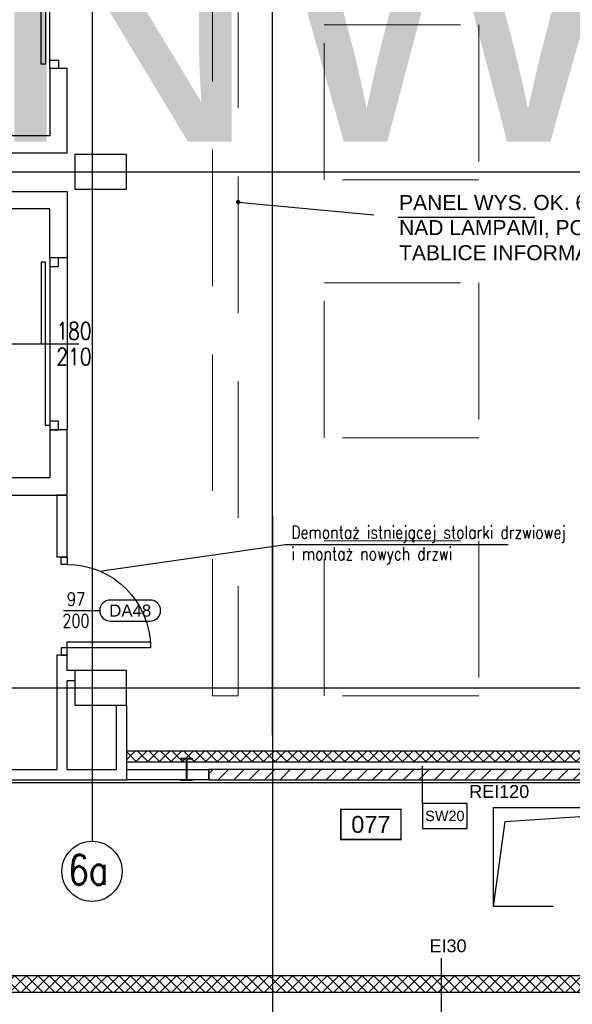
# Model space of a CAD drawing. Header units: centimetres. Extents: x -228435 to 56419, y -89367 to 477256.
# Tile 40 of 53: x -55482 to -49052, y 74420 to 85869. Entities that reach past the tile are written whole.
import ezdxf
from ezdxf.enums import TextEntityAlignment as Align

# ---------------------------------------------------------------- set-up
doc = ezdxf.new("R2010")
doc.units = ezdxf.units.CM
doc.header["$LTSCALE"] = 50
for name, pattern in [('Kondygnacja -1$0$HIDDENX2', [19.05, 12.7, -6.35]), ('Osie rzutów$0$DASHDOT2', [12.7, 6.35, -3.175, 0, -3.175]), ('SU Lampy kwadratowe  -1$0$HIDDENX2', [19.05, 12.7, -6.35])]:
    doc.linetypes.add(name, pattern=pattern)
doc.layers.get('0').update_dxf_attribs({"color": 8})
for name, color, linetype in [('bgde-tekst', 7, 'Continuous'), ('Kondygnacja -1$0$ARCH_GK', 8, 'Continuous'), ('Kondygnacja -1$0$ARCH_INFO_ETYK_DRZWI', 8, 'Continuous'), ('Kondygnacja -1$0$ARCH_INFO_ETYK_DRZWI_IST', 8, 'Continuous'), ('Kondygnacja -1$0$ARCH_INFO_ODPORNOŚĆ OGNIOWA', 8, 'Continuous'), ('Kondygnacja -1$0$ARCH_INFO_OPISY', 8, 'Continuous'), ('Kondygnacja -1$0$ARCH_INFO_OPISY_PRZEGRODY', 8, 'Continuous'), ('Kondygnacja -1$0$ARCH_MUROWANE', 8, 'Continuous'), ('Kondygnacja -1$0$ARCH_MUROWANE_IST', 8, 'Continuous'), ('Kondygnacja -1$0$ARCH_STAL_IST', 8, 'Continuous'), ('Kondygnacja -1$0$ARCH_STROP', 8, 'Continuous'), ('Kondygnacja -1$0$ARCH_WIDOK_IST', 8, 'Continuous'), ('Kondygnacja -1$0$ARCH_ŚLUSARKA_DRZWI', 8, 'Continuous'), ('Kondygnacja -1$0$ARCH_ŚLUSARKA_DRZWI_IST', 8, 'Continuous'), ('Kondygnacja -1$0$ARCH_ŻELBET_IST', 8, 'Continuous'), ('Osie rzutów$0$ARCH_INFO_OSIE_IST', 8, 'Osie rzutów$0$DASHDOT2'), ('Osie rzutów$0$ARCH_INFO_OSIE_OPISY_IST', 8, 'Continuous'), ('Pomieszczenia -1$0$ARCH_INFO_AREA_ETYKIETY_200', 8, 'Continuous')]:
    doc.layers.add(name, color=color, linetype=linetype)
doc.layers.add('SU Lampy kwadratowe  -1$0$ARCH_SUFITY_PODWIESZANE', color=8, linetype='SU Lampy kwadratowe  -1$0$HIDDENX2', lineweight=9)
doc.styles.add('Arial', font='ARIAL.TTF')
doc.styles.add('Kondygnacja -1$0$Arial', font='ARIAL.TTF')
doc.styles.add('Kondygnacja -1$0$Romans', font='Romans.shx', dxfattribs={"width": 0.7})
doc.styles.add('Kondygnacja -1$0$ROMANS-50-CM', font='romans.shx', dxfattribs={"width": 0.8, "height": 10})
doc.styles.add('Kondygnacja -1$0$Standard', font='txt')
doc.styles.add('Osie rzutów$0$ROMANS-250-CM', font='romans.shx', dxfattribs={"width": 0.8, "height": 50})
doc.styles.add('Pomieszczenia -1$0$Arial', font='ARIAL.TTF')
doc.styles.add('Romans', font='Romans.shx')
doc.dimstyles.new('AEC Dimension - High Detail', dxfattribs={"dimtxt": 10, "dimasz": 0.08, "dimexe": 6.25, "dimexo": 0, "dimgap": 5, "dimtad": 1, "dimdec": 4, "dimrnd": 0.25, "dimzin": 12, "dimdsep": 46, "dimtxsty": 'Romans', "dimblk": 'ARCHTICK', "dimcen": 0.125, "dimdle": 6.25, "dimazin": 0, "dimtfac": 1, "dimtdec": 4, "dimtix": 1, "dimtofl": 0, "dimtmove": 2, "dimatfit": 3, "dimldrblk": 'DOT', "dimfxl": 0, "dimtolj": 1, "dimtzin": 0, "dimarcsym": 0})
doc.dimstyles.new('Kondygnacja -1$0$ISO-25', dxfattribs={"dimtxt": 2.5, "dimasz": 2.5, "dimexe": 1.25, "dimexo": 0.625, "dimtad": 1, "dimtxsty": 'Kondygnacja -1$0$Standard', "dimcen": 2.5, "dimadec": 0, "dimazin": 0, "dimtfac": 1, "dimtmove": 0, "dimatfit": 3, "dimfxl": 0, "dimarcsym": 0})
pattern_1 = [(45, (-121140, -45000), (-67.35192, 67.35192), []), (135, (-121140, -45000), (-67.35192, -67.35192), [])]

# ---------------------------------------------------------------- blocks, each defined once
blk = doc.blocks.new('Kondygnacja -1$0$T-drzwi_prawe-200')
at = {"layer": 'Kondygnacja -1$0$ARCH_INFO_ETYK_DRZWI'}
blk.add_line((0, 0), (60, 0), dxfattribs=at)
blk.add_lwpolyline([(143.7, 17.5), (77.5, 17.5, 1), (77.5, -17.5), (143.7, -17.5, 1)], format="xyb", close=True, dxfattribs=at)
at = {"layer": 'Kondygnacja -1$0$ARCH_INFO_ETYK_DRZWI', "color": 1, "style": 'Kondygnacja -1$0$Arial'}
blk.add_attdef('ADS_DRZWI:ODPORNOŚĆ_OGNIOWA', text='', height=20, rotation=90, dxfattribs=at).set_placement((-25.5, 0.1), align=Align.BOTTOM_CENTER)
at = {"layer": 'Kondygnacja -1$0$ARCH_INFO_ETYK_DRZWI', "style": 'Kondygnacja -1$0$Romans', "width": 0.8}
for tag, p in [('ADS_DRZWI:SZEROKOŚĆ', (20.5, 8)), ('ADS_DRZWI:WYSOKOŚĆ', (20.5, -28))]:
    blk.add_attdef(tag, text='', height=22, dxfattribs=at).set_placement(p, align=Align.CENTER)
at = {"layer": 'Kondygnacja -1$0$ARCH_INFO_ETYK_DRZWI', "style": 'Kondygnacja -1$0$Arial'}
blk.add_attdef('ADS_DRZWI:SYMBOL', text='', height=20, dxfattribs=at).set_placement((110.7, 0), align=Align.MIDDLE)
blk = doc.blocks.new('Kondygnacja -1$0$_Dot')
at = {"color": 0, "linetype": 'ByBlock', "lineweight": -2}
blk.add_line((-0.5, 0), (-1, 0), dxfattribs=at)
at = {"color": 0, "linetype": 'ByBlock', "const_width": 0.5}
blk.add_lwpolyline([(-0.25, 0, 1), (0.25, 0, 1)], format="xyb", close=True, dxfattribs=at)
blk = doc.blocks.new('Pomieszczenia -1$0$etykieta_numer')
at = {"color": 0, "linetype": 'ByBlock', "const_width": 2.44}
blk.add_lwpolyline([(-50, -50), (-50, 0), (50, 0), (50, -50)], close=True, dxfattribs=at)
at = {"color": 0, "linetype": 'ByBlock', "style": 'Pomieszczenia -1$0$Arial'}
blk.add_attdef('AECAREA:NUMER_LOKALU', text='', height=28, dxfattribs=at).set_placement((0, -25), align=Align.MIDDLE)
blk = doc.blocks.new('_ArchTick')
at = {"color": 0, "linetype": 'ByBlock', "const_width": 15}
blk.add_lwpolyline([(-50, -50), (50, 50)], dxfattribs=at)
blk = doc.blocks.new('Osie rzutów')
at = {"layer": 'Osie rzutów$0$ARCH_INFO_OSIE_IST', "ltscale": 10}
for p, q in [((6860, 12255), (6860, 15006.6)), ((6650, 14934.6), (6650, 12131.61)), ((4436.04, 12910), (7599.14, 12910)), ((6860, 12510), (6860, 4623.26)), ((4436.04, 12310), (13655, 12310)), ((4436.04, 12200), (13655, 12200))]:
    blk.add_line(p, q, dxfattribs=at)
at = {"layer": 'Osie rzutów$0$ARCH_INFO_OSIE_OPISY_IST'}
blk.add_circle((6650, 12096.61), 35, dxfattribs=at)
at = {"layer": 'Osie rzutów$0$ARCH_INFO_OSIE_OPISY_IST', "style": 'Osie rzutów$0$ROMANS-250-CM', "width": 0.8}
blk.add_text('6a', height=35, dxfattribs=at).set_placement((6622.33, 12080.89))

msp = doc.modelspace()

# ---------------------------------------------------------------- hatches: boundary and pattern name
at = {"layer": 'Kondygnacja -1$0$ARCH_GK', "linetype": 'Continuous', "lineweight": -3}
h = msp.add_hatch(dxfattribs=at)
h.set_pattern_fill('ANSI37', color=256, scale=30, style=0)
h.set_pattern_definition(pattern_1)
h.paths.add_polyline_path([(-58940, 74750), (-58940, 74560), (-58790, 74560), (-58790, 74750)], flags=0)
h.paths.add_polyline_path([(-57840, 74750), (-57840, 74560), (-46640, 74560), (-46830, 74750)], flags=0)
at = {"layer": 'Kondygnacja -1$0$ARCH_MUROWANE', "linetype": 'Continuous', "lineweight": -3}
h = msp.add_hatch(dxfattribs=at)
h.set_pattern_fill('ANSI37', color=256, scale=30, style=0)
h.set_pattern_definition(pattern_1)
h.paths.add_polyline_path([(-54240, 77365), (-54240, 77240), (-46015, 77240), (-45940, 77365)], flags=0)
h = msp.add_hatch(dxfattribs=at)
h.set_pattern_fill('ANSI31', color=256, scale=40, style=0)
h.set_pattern_definition([(45, (-121140, -45000), (-89.80256, 89.80256), [])])
h.paths.add_polyline_path([(-53280, 77150), (-53280, 77030), (-47380, 77030), (-47380, 77150)], flags=0)

# ---------------------------------------------------------------- linework, layer by layer
for p, q in [((-53280, 77030), (-53280, 77150)), ((-53280, 77130), (-53280, 77030))]:
    msp.add_line(p, q)
at = {"layer": 'Kondygnacja -1$0$ARCH_GK', "linetype": 'Continuous', "lineweight": -3}
for p, q in [((-54240, 77365), (-54240, 77240)), ((-45940, 77365), (-54240, 77365)), ((-54240, 77240), (-46015, 77240)), ((-46830, 74750), (-57840, 74750)), ((-57840, 74560), (-46640, 74560))]:
    msp.add_line(p, q, dxfattribs=at)
at = {"layer": 'Kondygnacja -1$0$ARCH_INFO_OPISY_PRZEGRODY'}
for points in [[(-50794.614, 76753.728), (-50794.614, 77188.306)], [(-50575.232, 74045.533), (-50575.232, 74956.18)]]:
    msp.add_lwpolyline(points, dxfattribs=at)
msp.add_lwpolyline([(-50794.614, 76465.728), (-50274.614, 76465.728), (-50274.614, 76753.728), (-50794.614, 76753.728), (-50794.614, 76465.728)], close=True, dxfattribs=at)
at = {"layer": 'Kondygnacja -1$0$ARCH_MUROWANE', "linetype": 'Continuous', "lineweight": -3}
for p, q in [((-53280, 77150), (-53280, 77030)), ((-47380, 77150), (-53280, 77150)), ((-53280, 77030), (-47380, 77030))]:
    msp.add_line(p, q, dxfattribs=at)
at = {"layer": 'Kondygnacja -1$0$ARCH_MUROWANE_IST', "ltscale": 4}
for p, q in [((-54930, 79620), (-55050, 79620)), ((-55050, 78480), (-55050, 77150)), ((-54930, 78480), (-55050, 78480)), ((-54840, 78300), (-54930, 78300)), ((-54930, 77150), (-54930, 78180)), ((-54840, 78180), (-54930, 78180)), ((-54360, 77900), (-54360, 77150)), ((-54240, 77900), (-54240, 77030)), ((-58185, 77150), (-55050, 77150)), ((-54930, 77150), (-54360, 77150)), ((-54240, 77150), (-53280, 77150)), ((-58185, 77030), (-54240, 77030))]:
    msp.add_line(p, q, dxfattribs=at)
for points in [[(-54930, 79620), (-54930, 80340), (-55050, 80340), (-55050, 79620)], [(-54930, 78300), (-54930, 78480)], [(-53280, 77030), (-54240, 77030)]]:
    msp.add_lwpolyline(points, dxfattribs=at)
at = {"layer": 'Kondygnacja -1$0$ARCH_STAL_IST'}
msp.add_lwpolyline([(-53605, 77281.539), (-53475, 77281.539), (-53475, 77271.539), (-53527.5, 77271.539, 0.414213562), (-53537.5, 77261.539), (-53537.5, 77041.539, 0.414213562), (-53527.5, 77031.539), (-53475, 77031.539), (-53475, 77021.539), (-53605, 77021.539), (-53605, 77031.539), (-53552.5, 77031.539, 0.414213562), (-53542.5, 77041.539), (-53542.5, 77261.539, 0.414213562), (-53552.5, 77271.539), (-53605, 77271.539)], format="xyb", close=True, dxfattribs=at)
at = {"layer": 'Kondygnacja -1$0$ARCH_STROP', "linetype": 'Kondygnacja -1$0$HIDDENX2', "ltscale": 2}
msp.add_lwpolyline([(-49970.591, 76706.611), (-47368.954, 76706.611), (-47368.954, 75555.645), (-49970.591, 75555.645)], close=True, dxfattribs=at)
msp.add_lwpolyline([(-49970.591, 75555.645), (-49832.073, 76546.503), (-47368.954, 76706.611)], dxfattribs=at)
at = {"layer": 'Kondygnacja -1$0$ARCH_WIDOK_IST'}
for p, q in [((-55130, 85300), (-55130, 86900)), ((-55130, 83100), (-55130, 81100)), ((-54930, 83100), (-54930, 81100))]:
    msp.add_line(p, q, dxfattribs=at)
at = {"layer": 'Kondygnacja -1$0$ARCH_ŚLUSARKA_DRZWI', "linetype": 'Continuous', "lineweight": -3}
for points in [[(-55000, 79535), (-55000, 79620), (-54930, 79620), (-54930, 79535)], [(-55000, 78565), (-55000, 78480), (-54930, 78480), (-54930, 78565)], [(-54930, 78565), (-54930, 78635), (-53960, 78635), (-53960, 78565)]]:
    msp.add_lwpolyline(points, close=True, dxfattribs=at)
at = {"layer": 'Kondygnacja -1$0$ARCH_ŚLUSARKA_DRZWI', "linetype": 'Continuous', "lineweight": -3, "extrusion": (0, 0, -1)}
msp.add_arc((54930, 78565), 970, 90, 180, dxfattribs=at)
at = {"layer": 'Kondygnacja -1$0$ARCH_ŚLUSARKA_DRZWI_IST'}
msp.add_line((-55617.809, 82100), (-54792.191, 82100), dxfattribs=at)
for points in [[(-55230, 85350), (-55230, 86100), (-55180, 86100), (-55180, 85350)], [(-55130, 85300), (-55130, 85400), (-55030, 85400), (-55030, 85300)], [(-55230, 83050), (-55230, 82100), (-55180, 82100), (-55180, 83050)], [(-55130, 83100), (-55130, 83000), (-55030, 83000), (-55030, 83100)], [(-55180, 81150), (-55180, 82100), (-55130, 82100), (-55130, 81150)], [(-55130, 81200), (-55130, 81100), (-55030, 81100), (-55030, 81200)]]:
    msp.add_lwpolyline(points, close=True, dxfattribs=at)
at = {"layer": 'Kondygnacja -1$0$ARCH_ŻELBET_IST'}
for points in [[(-58760, 87366.551), (-58760, 84320), (-54930, 84320), (-54930, 85300), (-55130, 85300), (-55130, 84520), (-58560, 84520), (-58560, 87366.551)], [(-58760, 80799.304), (-58760, 83870), (-54930, 83870), (-54930, 83100), (-55130, 83100), (-55130, 83670), (-58560, 83670), (-58560, 80799.304)], [(-58760, 80799.304), (-58760, 80340), (-54930, 80340), (-54930, 81100), (-55130, 81100), (-55130, 80540), (-58560, 80540), (-58560, 80799.304)]]:
    msp.add_lwpolyline(points, dxfattribs=at)
at = {"layer": 'Kondygnacja -1$0$ARCH_ŻELBET_IST', "ltscale": 4}
for points in [[(-54840, 83900), (-54240, 83900), (-54240, 84300), (-54840, 84300)], [(-54840, 77900), (-54240, 77900), (-54240, 78300), (-54840, 78300)]]:
    msp.add_lwpolyline(points, close=True, dxfattribs=at)
at = {"layer": 'SU Lampy kwadratowe  -1$0$ARCH_SUFITY_PODWIESZANE', "ltscale": 2.5}
for points in [[(-52940, 78007.5), (-53240, 78007.5), (-53240, 88807.5), (-52940, 88807.5)], [(-51940, 85807.5), (-50140, 85807.5), (-50140, 84007.5), (-51940, 84007.5)], [(-51940, 82807.5), (-50140, 82807.5), (-50140, 81007.5), (-51940, 81007.5)], [(-51940, 79807.5), (-50140, 79807.5), (-50140, 78007.5), (-51940, 78007.5)]]:
    msp.add_lwpolyline(points, close=True, dxfattribs=at)

# ---------------------------------------------------------------- block references
at = {"layer": 'Kondygnacja -1$0$ARCH_STROP', "linetype": 'Continuous', "lineweight": -3}
ref = msp.add_blockref('Kondygnacja -1$0$T-drzwi_prawe-200', (-54970.001, 78998.505), dxfattribs=dict(at, xscale=7, yscale=7, zscale=7))
ref.add_attrib('ADS_DRZWI:SZEROKOŚĆ', '97', dxfattribs={"layer": 'Kondygnacja -1$0$ARCH_INFO_ETYK_DRZWI', "height": 154, "style": 'Kondygnacja -1$0$Romans', "width": 0.8}).set_placement((-54826.539, 79054.505), align=Align.CENTER)
ref.add_attrib('ADS_DRZWI:SYMBOL', 'DA48', dxfattribs={"layer": 'Kondygnacja -1$0$ARCH_INFO_ETYK_DRZWI', "height": 140, "style": 'Kondygnacja -1$0$Arial'}).set_placement((-54195.188, 78998.505), align=Align.MIDDLE)
ref.add_attrib('ADS_DRZWI:WYSOKOŚĆ', '200', dxfattribs={"layer": 'Kondygnacja -1$0$ARCH_INFO_ETYK_DRZWI', "height": 154, "style": 'Kondygnacja -1$0$Romans', "width": 0.8}).set_placement((-54826.539, 78802.505), align=Align.CENTER)
at = {"layer": 'Osie rzutów$0$ARCH_INFO_OSIE_IST', "xscale": 10, "yscale": 10, "zscale": 10}
msp.add_blockref('Osie rzutów', (-121140, -45000), dxfattribs=at)
at = {"layer": 'Pomieszczenia -1$0$ARCH_INFO_AREA_ETYKIETY_200', "linetype": 'Continuous', "lineweight": -3}
ref = msp.add_blockref('Pomieszczenia -1$0$etykieta_numer', (-51395.554, 76686.962, 6300), dxfattribs=dict(at, xscale=7, yscale=7, zscale=10))
ref.add_attrib('AECAREA:NUMBER', '077', dxfattribs={"layer": '0', "color": 0, "linetype": 'ByBlock', "height": 196, "style": 'Pomieszczenia -1$0$Arial'}).set_placement((-51395.554, 76511.962, 6300), align=Align.MIDDLE)

# ---------------------------------------------------------------- texts
at = {"layer": 'bgde-tekst', "style": 'Arial'}
msp.add_text('NWC4', height=3240, dxfattribs=at).set_placement((-55914.443, 84449.347, -274269.189))
at = {"layer": 'Kondygnacja -1$0$ARCH_INFO_ETYK_DRZWI_IST', "insert": (-54850.274, 82100), "char_height": 200, "width": 100, "attachment_point": 5, "line_spacing_factor": 0.9, "style": 'Kondygnacja -1$0$ROMANS-50-CM'}
msp.add_mtext('180\\P210', dxfattribs=at)
at = {"layer": 'Kondygnacja -1$0$ARCH_INFO_ODPORNOŚĆ OGNIOWA', "char_height": 150, "width": 533.32525, "attachment_point": 5, "style": 'Kondygnacja -1$0$Arial'}
for s, insert in [('REI120', (-49902.331, 76893.922)), ('EI30', (-50497.623, 75098.919))]:
    msp.add_mtext(s, dxfattribs=dict(at, insert=insert))
at = {"layer": 'Kondygnacja -1$0$ARCH_INFO_OPISY', "insert": (-52321.756, 79984.576), "char_height": 150, "width": 3332.02089, "attachment_point": 1, "style": 'Kondygnacja -1$0$ROMANS-50-CM'}
msp.add_mtext('Demontaż istniejącej stolarki drzwiowej\\Pi montaż nowych drzwi', dxfattribs=at)
at = {"layer": 'Kondygnacja -1$0$ARCH_INFO_OPISY_PRZEGRODY', "insert": (-50534.614, 76609.728), "char_height": 120, "width": 520, "attachment_point": 5, "style": 'Kondygnacja -1$0$Arial'}
msp.add_mtext('SW20', dxfattribs=at)
at = {"layer": 'SU Lampy kwadratowe  -1$0$ARCH_SUFITY_PODWIESZANE', "ltscale": 2.5, "insert": (-51067.265, 83830.392), "char_height": 175, "width": 5280.75938, "attachment_point": 1, "style": 'Arial'}
msp.add_mtext('PANEL WYS. OK. 60 cm KOLORU CZARNEGO NAD LAMPAMI, PONIŻEJ ZAWIESZONE TABLICE INFORMACJI WIZUALNEJ', dxfattribs=at)

# ---------------------------------------------------------------- leaders
at = {"layer": 'Kondygnacja -1$0$ARCH_INFO_OPISY'}
msp.add_leader([(-54524.338, 79459.52), (-52389.558, 79764.662), (-49798.961, 79764.662)], dimstyle='Kondygnacja -1$0$ISO-25', override={"dimscale": 5, "dimasz": 2, "dimtad": 0, "dimldrblk": 'Kondygnacja -1$0$_Dot'}, dxfattribs=at)
at = {"layer": 'SU Lampy kwadratowe  -1$0$ARCH_SUFITY_PODWIESZANE', "ltscale": 2.5}
msp.add_leader([(-52940, 83748.131), (-51076.766, 83574.406), (-45842.536, 83574.406)], dimstyle='AEC Dimension - High Detail', override={"dimscale": 5, "dimasz": 10, "dimgap": 0, "dimfxl": 2, "dimfxlon": 1}, dxfattribs=at)

doc.saveas('drawing.dxf')
